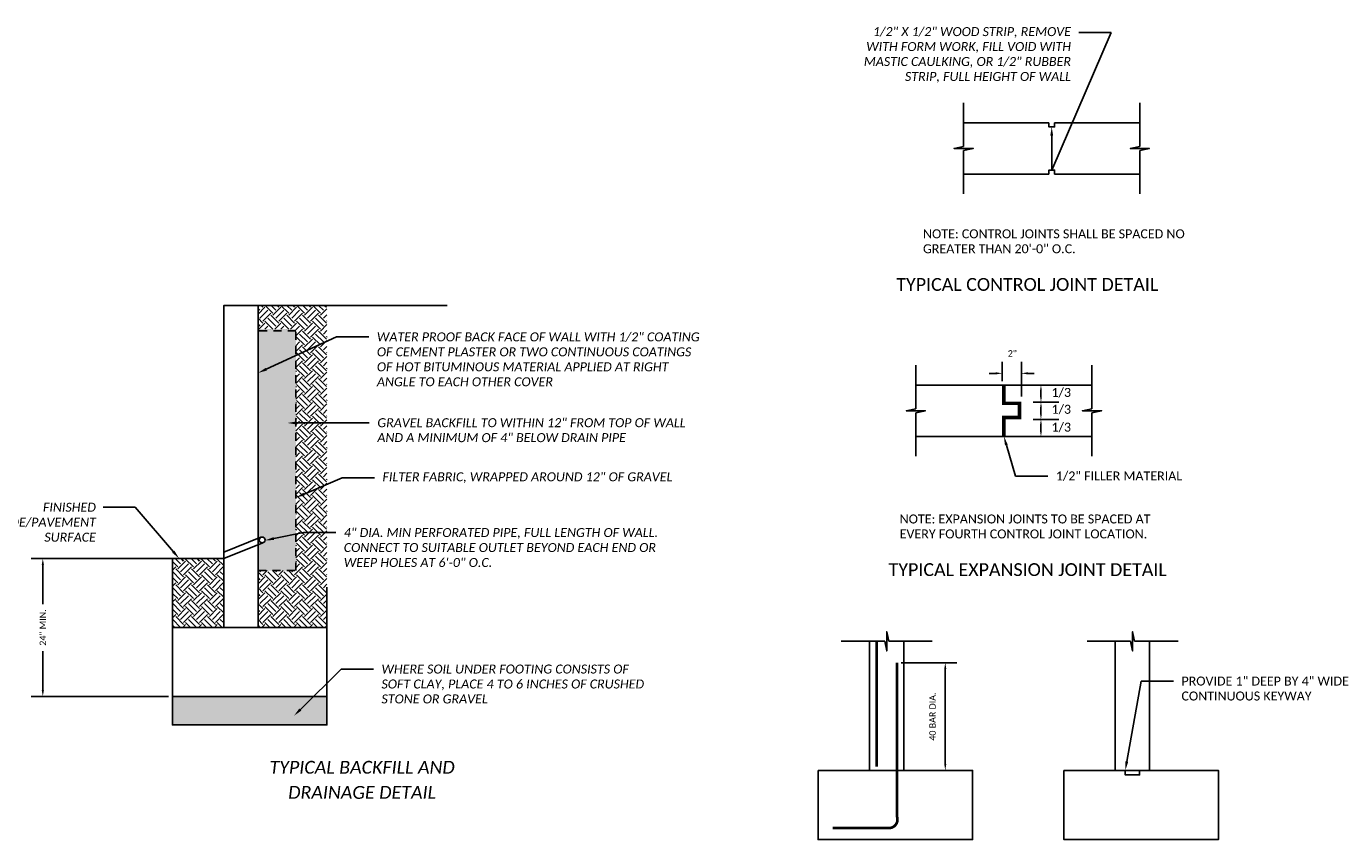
# Model space of a CAD drawing. Header units: feet. Extents: x 2259994 to 2426581, y 202954 to 438869.
# Tile 4 of 12: x 2426420 to 2426440, y 203908 to 203921. Entities that reach past the tile are written whole.
import ezdxf
from ezdxf import colors
from ezdxf.entities.mleader import LeaderData, LeaderLine
from ezdxf.enums import TextEntityAlignment as Align
from ezdxf.math import Vec2, Vec3

# ---------------------------------------------------------------- set-up
doc = ezdxf.new("R2010")
doc.units = ezdxf.units.FT
doc.header["$MEASUREMENT"] = 0
doc.linetypes.add('HIDDEN2', pattern=[0.1875, 0.125, -0.0625])
for name, color, linetype in [('PS_P_Object', 92, 'Continuous'), ('SH_Hatch', 14, 'Continuous'), ('SH_TextH', 4, 'Continuous'), ('SH_TextM', 7, 'Continuous')]:
    doc.layers.add(name, color=color, linetype=linetype)
doc.styles.add('Slanted Normal (0.14) Font 31', font='calibrii.ttf', dxfattribs={"height": 0.14})
doc.styles.add('Slanted-Normal', font='calibrii.ttf', dxfattribs={"height": 0.14})
doc.styles.get("Standard").update_dxf_attribs({"font": 'calibri.ttf'})
doc.dimstyles.get("Standard").update_dxf_attribs({"dimtxt": 0.18, "dimasz": 0.18, "dimexe": 0.18, "dimexo": 0.0625, "dimgap": 0.09, "dimtad": 0, "dimtih": 1, "dimtoh": 1, "dimdec": 4, "dimzin": 0, "dimdsep": 46, "dimtxsty": 'Standard', "dimcen": 0.09, "dimadec": 0, "dimazin": 0, "dimtfac": 1, "dimtdec": 4, "dimtofl": 0, "dimtmove": 0, "dimatfit": 3, "dimfxl": 1, "dimtolj": 1, "dimtzin": 0, "dimarcsym": 0})

# ---------------------------------------------------------------- blocks, each defined once
blk = doc.blocks.new('*D998')
at = {"layer": 'Defpoints', "color": 0, "transparency": 16777216}
for p in [(2426422.066, 203912.337), (2426420.066, 203910.183), (2426422.088, 203910.183)]:
    blk.add_point(p, dxfattribs=at)
at = {"layer": 'SH_TextM', "color": 0, "lineweight": -2, "transparency": 16777216}
for p, q in [((2426422.004, 203912.337), (2426419.886, 203912.337)), ((2426420.066, 203912.237), (2426420.066, 203911.627)), ((2426420.066, 203910.283), (2426420.066, 203910.893)), ((2426422.026, 203910.183), (2426419.886, 203910.183))]:
    blk.add_line(p, q, dxfattribs=at)
at = {"layer": 'SH_TextM', "color": 0, "transparency": 16777216}
for points in [[(2426420.049, 203912.237), (2426420.083, 203912.237), (2426420.066, 203912.337)], [(2426420.049, 203910.283), (2426420.083, 203910.283), (2426420.066, 203910.183)]]:
    blk.add_solid(points, dxfattribs=at)
at = {"layer": 'SH_TextM', "color": 0, "transparency": 16777216, "insert": (2426420.066, 203911.26), "char_height": 0.1, "attachment_point": 5, "rotation": 90}
blk.add_mtext('\\A1;24" MIN.', dxfattribs=at)
blk = doc.blocks.new('*D1008')
at = {"layer": 'Defpoints', "color": 0, "transparency": 16777216}
for p in [(2426435.338, 203915.227), (2426435.037, 203915.045), (2426435.338, 203914.802)]:
    blk.add_point(p, dxfattribs=at)
at = {"layer": 'SH_TextM', "color": 0, "lineweight": -2, "transparency": 16777216}
for p, q in [((2426435.037, 203915.107), (2426435.037, 203915.407)), ((2426435.338, 203914.865), (2426435.338, 203915.407)), ((2426434.937, 203915.227), (2426434.837, 203915.227)), ((2426435.438, 203915.227), (2426435.538, 203915.227))]:
    blk.add_line(p, q, dxfattribs=at)
at = {"layer": 'SH_TextM', "color": 0, "transparency": 16777216}
for points in [[(2426434.937, 203915.244), (2426434.937, 203915.21), (2426435.037, 203915.227)], [(2426435.438, 203915.244), (2426435.438, 203915.21), (2426435.338, 203915.227)]]:
    blk.add_solid(points, dxfattribs=at)
at = {"layer": 'SH_TextM', "color": 0, "transparency": 16777216, "insert": (2426435.196, 203915.538), "char_height": 0.1, "attachment_point": 5}
blk.add_mtext('\\A1;2"', dxfattribs=at)
blk = doc.blocks.new('*D1009')
at = {"layer": 'Defpoints', "color": 0, "transparency": 16777216}
for p in [(2426433.396, 203910.711), (2426433.502, 203909.029), (2426434.15, 203909.029)]:
    blk.add_point(p, dxfattribs=at)
at = {"layer": 'SH_TextM', "color": 0, "lineweight": -2, "transparency": 16777216}
for p, q in [((2426433.459, 203910.711), (2426434.33, 203910.711)), ((2426434.15, 203910.611), (2426434.15, 203909.129)), ((2426433.565, 203909.029), (2426434.33, 203909.029))]:
    blk.add_line(p, q, dxfattribs=at)
at = {"layer": 'SH_TextM', "color": 0, "transparency": 16777216}
for points in [[(2426434.133, 203910.611), (2426434.166, 203910.611), (2426434.15, 203910.711)], [(2426434.133, 203909.129), (2426434.166, 203909.129), (2426434.15, 203909.029)]]:
    blk.add_solid(points, dxfattribs=at)
at = {"layer": 'SH_TextM', "color": 0, "transparency": 16777216, "insert": (2426433.951, 203909.87), "char_height": 0.1, "attachment_point": 5, "rotation": 90}
blk.add_mtext('\\A1;40 BAR DIA.', dxfattribs=at)

msp = doc.modelspace()

# ---------------------------------------------------------------- hatches: boundary and pattern name
at = {"layer": 'PS_P_Object'}
h = msp.add_hatch(dxfattribs=at)
h.set_pattern_fill('AR-SAND', color=256, scale=0.07)
h.set_pattern_definition([(37.5, (2426405.92913, 203908.864), (-0.00440954, 0.13487766), [0, -0.1064, 0, -0.119, 0, -0.11375]), (7.5, (2426405.92913, 203908.864), (0.1238844, 0.1975502), [0, -0.0574, 0, -0.0959, 0, -0.03675]), (327.5, (2426405.84303, 203908.864), (0.2179899, 0.0003961), [0, -0.035, 0, -0.126, 0, -0.1645]), (317.5, (2426405.84303, 203908.864), (0.2104289, 0.0614373), [0, -0.0175, 0, -0.0826, 0, -0.0945])])
h.paths.add_polyline_path([(2426423.4255, 203912.99894), (2426424.01511, 203912.99894), (2426424.01511, 203915.91732), (2426423.4255, 203915.91732)])
h.paths.add_polyline_path([(2426423.4989, 203912.58187), (2426423.4255, 203912.55268), (2426423.4255, 203912.14893), (2426424.01511, 203912.14893), (2426424.01511, 203912.99894), (2426423.4255, 203912.99894), (2426423.4255, 203912.65067), (2426423.46872, 203912.66786, -0.5560767), (2426423.53497, 203912.62671, -0.35228111)])
h.paths.add_polyline_path([(2426422.08801, 203910.18252), (2426422.08801, 203909.74056), (2426424.49832, 203909.74056), (2426424.49832, 203910.18252)])
at = {"layer": 'SH_Hatch'}
h = msp.add_hatch(dxfattribs=at)
h.set_pattern_fill('EARTH', color=256, scale=0.7, angle=45, style=0)
h.set_pattern_definition([(45, (2426405.92913, 203908.864), (0, 0.2474874), [0.175, -0.175]), (45, (2426405.88273, 203908.9104), (0, 0.2474874), [0.175, -0.175]), (45, (2426405.83632, 203908.95681), (0, 0.2474874), [0.175, -0.175]), (135, (2426405.83632, 203908.98775), (-0.2474874, 2e-17), [0.175, -0.175]), (135, (2426405.88273, 203909.03415), (-0.2474874, 2e-17), [0.175, -0.175]), (135, (2426405.92913, 203909.08056), (-0.2474874, 2e-17), [0.175, -0.175])])
h.paths.add_polyline_path([(2426422.08801, 203912.33658), (2426422.08801, 203911.26212), (2426422.88868, 203911.26212), (2426422.88868, 203912.33658)])
h.paths.add_polyline_path([(2426424.49832, 203911.26212), (2426424.49832, 203916.28587), (2426423.4255, 203916.28531), (2426423.4255, 203915.91732), (2426424.01511, 203915.91732), (2426424.01511, 203912.99894), (2426424.01511, 203912.14893), (2426423.4255, 203912.14893), (2426423.4255, 203911.26212)])

# ---------------------------------------------------------------- linework, layer by layer
at = {"layer": 'PS_P_Object'}
for points in [[(2426434.43654, 203919.4465), (2426434.43654, 203918.76749)], [(2426437.18472, 203919.4465), (2426437.18472, 203918.76749)], [(2426434.43654, 203919.13907), (2426435.76633, 203919.13907)], [(2426435.85493, 203919.13907), (2426435.85493, 203919.0741), (2426435.76633, 203919.0741), (2426435.76633, 203919.13907)], [(2426435.85493, 203919.13907), (2426437.18472, 203919.13907)], [(2426434.43654, 203918.76749), (2426434.28688, 203918.73645), (2426434.43654, 203918.73645)], [(2426434.43654, 203918.70541), (2426434.58621, 203918.73645), (2426434.43654, 203918.73645)], [(2426434.43654, 203918.70541), (2426434.43654, 203918.02641)], [(2426437.18472, 203918.76749), (2426437.03505, 203918.73645), (2426437.18472, 203918.73645)], [(2426437.18472, 203918.70541), (2426437.33438, 203918.73645), (2426437.18472, 203918.73645)], [(2426437.18472, 203918.70541), (2426437.18472, 203918.02641)], [(2426435.85493, 203918.33384), (2426435.85493, 203918.39881), (2426435.76633, 203918.39881), (2426435.76633, 203918.33384)], [(2426435.76633, 203918.33384), (2426434.43654, 203918.33384)], [(2426437.18472, 203918.33384), (2426435.85493, 203918.33384)], [(2426423.4255, 203916.28531), (2426426.3768, 203916.28686)], [(2426433.69089, 203915.35196), (2426433.69089, 203914.67296)], [(2426436.43907, 203915.35196), (2426436.43907, 203914.67296)], [(2426433.69089, 203915.04453), (2426435.02068, 203915.04453)], [(2426435.02068, 203915.04453), (2426436.43907, 203915.04453)], [(2426433.69089, 203914.67296), (2426433.54123, 203914.64192), (2426433.69089, 203914.64192)], [(2426436.43907, 203914.67296), (2426436.2894, 203914.64192), (2426436.43907, 203914.64192)], [(2426433.69089, 203914.61087), (2426433.84056, 203914.64192), (2426433.69089, 203914.64192)], [(2426433.69089, 203914.61087), (2426433.69089, 203913.93187)], [(2426436.43907, 203914.61087), (2426436.58873, 203914.64192), (2426436.43907, 203914.64192)], [(2426436.43907, 203914.61087), (2426436.43907, 203913.93187)], [(2426435.02068, 203914.2393), (2426433.69089, 203914.2393)], [(2426436.43907, 203914.2393), (2426435.02068, 203914.2393)], [(2426423.46872, 203912.66786), (2426422.88868, 203912.43722)], [(2426423.4989, 203912.58187), (2426422.88868, 203912.33923)], [(2426420.85333, 203912.33658), (2426422.88868, 203912.33658)], [(2426422.08801, 203911.26212), (2426422.08801, 203912.33658)], [(2426424.49832, 203911.26212), (2426424.49832, 203911.88778)], [(2426433.26615, 203911.04546), (2426433.2351, 203911.19512), (2426433.2351, 203911.04546)], [(2426437.10275, 203911.04546), (2426437.07171, 203911.19512), (2426437.07171, 203911.04546)], [(2426432.52506, 203911.04546), (2426433.20406, 203911.04546)], [(2426432.96542, 203911.04546), (2426432.96542, 203909.02932), (2426433.50224, 203909.02932), (2426433.50224, 203911.04546)], [(2426433.20406, 203911.04546), (2426433.2351, 203910.89579), (2426433.2351, 203911.04546)], [(2426433.26615, 203911.04546), (2426433.94515, 203911.04546)], [(2426436.36167, 203911.04546), (2426437.04067, 203911.04546)], [(2426436.80203, 203911.04546), (2426436.80203, 203909.02932), (2426437.33885, 203909.02932), (2426437.33885, 203911.04546)], [(2426437.04067, 203911.04546), (2426437.07171, 203910.89579), (2426437.07171, 203911.04546)], [(2426437.10275, 203911.04546), (2426437.78176, 203911.04546)], [(2426422.08801, 203910.18252), (2426422.08801, 203909.74056), (2426424.49832, 203909.74056), (2426424.49832, 203910.18252)]]:
    msp.add_lwpolyline(points, dxfattribs=at)
for points in [[(2426422.88868, 203911.26212), (2426423.4255, 203911.26212), (2426423.4255, 203916.28531), (2426422.88868, 203916.28531)], [(2426422.08801, 203911.26212), (2426424.49832, 203911.26212), (2426424.49832, 203910.18252), (2426422.08801, 203910.18252)], [(2426432.16475, 203909.02932), (2426434.57506, 203909.02932), (2426434.57506, 203907.94972), (2426432.16475, 203907.94972)], [(2426436.00136, 203909.02932), (2426438.41167, 203909.02932), (2426438.41167, 203907.94972), (2426436.00136, 203907.94972)], [(2426436.95822, 203909.02932), (2426437.18266, 203909.02932), (2426437.18266, 203908.96064), (2426436.95822, 203908.96064)]]:
    msp.add_lwpolyline(points, close=True, dxfattribs=at)
at = {"layer": 'PS_P_Object', "linetype": 'HIDDEN2'}
msp.add_lwpolyline([(2426423.4255, 203912.14893), (2426424.01511, 203912.14893), (2426424.01511, 203915.89081), (2426423.4255, 203915.89081)], dxfattribs=at)
at = {"layer": 'PS_P_Object'}
for points, const_width in [([(2426435.06498, 203915.04453), (2426435.06498, 203914.75906), (2426435.3082, 203914.75906), (2426435.3082, 203914.5367), (2426435.06498, 203914.5367), (2426435.06498, 203914.2393)], 0.056), ([(2426433.08029, 203909.08693), (2426433.08029, 203911.04546)], 0.042)]:
    msp.add_lwpolyline(points, dxfattribs=dict(at, const_width=const_width))
at = {"layer": 'PS_P_Object', "const_width": 0.042}
msp.add_lwpolyline([(2426432.38997, 203908.12981), (2426433.27068, 203908.12981, 0.5128437), (2426433.3965, 203908.30492), (2426433.3965, 203910.7107)], format="xyb", dxfattribs=at)
at = {"layer": 'PS_P_Object'}
msp.add_circle((2426423.48906, 203912.62671), 0.04591, dxfattribs=at)
at = {"layer": 'SH_TextM'}
for p, q in [((2426435.51884, 203915.04453), (2426435.9232, 203915.04453)), ((2426435.64274, 203914.85403), (2426435.64274, 203914.96662)), ((2426435.51884, 203914.77612), (2426435.9232, 203914.77612)), ((2426435.51884, 203914.77612), (2426435.9232, 203914.77612)), ((2426435.64274, 203914.58562), (2426435.64274, 203914.69821)), ((2426435.51884, 203914.50771), (2426435.9232, 203914.50771)), ((2426435.51884, 203914.50771), (2426435.9232, 203914.50771)), ((2426435.64274, 203914.31721), (2426435.64274, 203914.4298)), ((2426435.51884, 203914.2393), (2426435.9232, 203914.2393))]:
    msp.add_line(p, q, dxfattribs=at)
for points in [[(2426435.62975, 203914.96662), (2426435.65572, 203914.96662), (2426435.64274, 203915.04453)], [(2426435.62975, 203914.85403), (2426435.65572, 203914.85403), (2426435.64274, 203914.77612)], [(2426435.62975, 203914.69821), (2426435.65572, 203914.69821), (2426435.64274, 203914.77612)], [(2426435.62975, 203914.58562), (2426435.65572, 203914.58562), (2426435.64274, 203914.50771)], [(2426435.62975, 203914.4298), (2426435.65572, 203914.4298), (2426435.64274, 203914.50771)], [(2426435.62975, 203914.31721), (2426435.65572, 203914.31721), (2426435.64274, 203914.2393)]]:
    msp.add_solid(points, dxfattribs=at)

# ---------------------------------------------------------------- texts
at = {"layer": 'SH_TextH'}
for s, p in [('TYPICAL CONTROL JOINT DETAIL', (2426435.42905, 203916.71459)), ('TYPICAL EXPANSION JOINT DETAIL', (2426435.4358, 203912.26382))]:
    msp.add_text(s, height=0.2, dxfattribs=at).set_placement(p, align=Align.TOP_CENTER)
at = {"layer": 'SH_TextH', "insert": (2426425.0482, 203909.17887), "char_height": 0.2, "width": 3.9895179, "attachment_point": 2, "line_spacing_factor": 1.176218}
msp.add_mtext('{\\fCalibri|b0|i1|c0|p34;TYPICAL BACKFILL AND DRAINAGE DETAIL}', dxfattribs=at)
at = {"layer": 'SH_TextM', "char_height": 0.14, "attachment_point": 1}
for s, width, insert in [('NOTE: CONTROL JOINTS SHALL BE SPACED NO GREATER THAN 20\'-0" O.C.', 4.1904664, (2426433.80175, 203917.47479)), ('NOTE: EXPANSION JOINTS TO BE SPACED AT EVERY FOURTH CONTROL JOINT LOCATION.', 4.3757701, (2426433.43778, 203913.02402))]:
    msp.add_mtext_dynamic_manual_height_columns(s, width=width, gutter_width=1.4, heights=[0], dxfattribs=dict(at, insert=insert))
at = {"layer": 'SH_TextM', "char_height": 0.14, "attachment_point": 5}
for insert in [(2426435.95944, 203914.92451), (2426435.95944, 203914.66132), (2426435.95944, 203914.38227)]:
    msp.add_mtext('\\A1;1/3', dxfattribs=dict(at, insert=insert))

# ---------------------------------------------------------------- dimensions: what is measured, and where the dimension line sits
at = {"layer": 'SH_TextM'}
dim = msp.add_linear_dim(base=(2426435.3376, 203915.22704), p1=(2426435.03716, 203915.04453), p2=(2426435.3376, 203914.80223), text='2"', dimstyle='Standard', override={"dimtxt": 0.1, "dimasz": 0.1, "dimtmove": 2}, dxfattribs=at)
dim.commit()
dim.dimension.update_dxf_attribs({"geometry": '*D1008', "text_midpoint": (2426435.19552, 203915.53795), "dimtype": 160})
dim = msp.add_linear_dim(base=(2426420.06609, 203910.18252), p1=(2426422.06643, 203912.33658), p2=(2426422.08801, 203910.18252), angle=90, text='24" MIN.', dimstyle='Standard', override={"dimtxt": 0.1, "dimasz": 0.1, "dimtmove": 2}, dxfattribs=at)
dim.commit()
dim.dimension.update_dxf_attribs({"geometry": '*D998', "text_midpoint": (2426420.06609, 203911.25955), "text_rotation": 90})
dim = msp.add_linear_dim(base=(2426434.14952, 203909.02932), p1=(2426433.3965, 203910.7107), p2=(2426433.50224, 203909.02932), angle=90, text='40 BAR DIA.', dimstyle='Standard', override={"dimtxt": 0.1, "dimasz": 0.1, "dimtmove": 2}, dxfattribs=at)
dim.commit()
dim.dimension.update_dxf_attribs({"geometry": '*D1009', "text_midpoint": (2426433.95054, 203909.87001), "dimtype": 160, "text_rotation": 90})

# ---------------------------------------------------------------- leaders
ml = msp.add_multileader_mtext('Standard', dxfattribs=at)
ml.set_content('\\A1;1/2" X 1/2" WOOD STRIP, REMOVE WITH FORM WORK, FILL VOID WITH MASTIC CAULKING, OR 1/2" RUBBER STRIP, FULL HEIGHT OF WALL', color=256, style='Slanted-Normal')
ml.set_leader_properties()
ml.build(insert=Vec2(0, 0))
ml.multileader.update_dxf_attribs({"dogleg_length": 0.36, "arrow_head_size": 0.14})
ctx = ml.context
ctx.base_point, ctx.char_height, ctx.arrow_head_size, ctx.landing_gap_size, ctx.plane_origin = Vec3(2426432.732, 203920.54472), 0.14, 0.14, 0.126, Vec3(2426435.96181, 203919.76503)
ctx.text_align_type = 2
notes = []
notes.append((ctx, [(1, (1, 1, 0), (2426436.73653, 203920.54472), (-1, 0), 0.504, [(1, [(2426435.81063, 203919.0741), (2426435.81063, 203918.39881)], 0, [])])]))
ctx.mtext.insert, ctx.mtext.width, ctx.mtext.alignment, ctx.mtext.flow_direction = Vec3(2426436.11117, 203920.63033), 3.4460372, 3, 5
ml = msp.add_multileader_mtext('Standard', dxfattribs=at)
ml.set_content('\\A1;WATER PROOF BACK FACE OF WALL WITH 1/2" COATING OF CEMENT PLASTER OR TWO CONTINUOUS COATINGS OF HOT BITUMINOUS MATERIAL APPLIED AT RIGHT ANGLE TO EACH OTHER COVER', color=256, style='Slanted Normal (0.14) Font 31')
ml.set_leader_properties()
ml.build(insert=Vec2(0, 0))
ml.multileader.update_dxf_attribs({"dogleg_length": 0.36, "arrow_head_size": 0.14})
ctx = ml.context
ctx.base_point, ctx.char_height, ctx.arrow_head_size, ctx.landing_gap_size, ctx.plane_origin = Vec3(2426425.15303, 203915.79475), 0.14, 0.14, 0.126, Vec3(2426427.22268, 203915.84853)
notes.append((ctx, [(0, (1, 1, 0), (2426424.64903, 203915.79475), (1, 0), 0.504, [(0, [(2426423.4255, 203915.23342)], 0, [])])]))
ctx.mtext.insert, ctx.mtext.width, ctx.mtext.flow_direction = Vec3(2426425.27903, 203915.86578), 5.0466269, 5
ml = msp.add_multileader_mtext('Standard', dxfattribs=at)
ml.set_content('GRAVEL BACKFILL TO WITHIN 12" FROM TOP OF WALL AND A MINIMUM OF 4" BELOW DRAIN PIPE', color=256, style='Slanted Normal (0.14) Font 31')
ml.set_leader_properties()
ml.build(insert=Vec2(0, 0))
ml.multileader.update_dxf_attribs({"dogleg_length": 0.36, "arrow_head_size": 0.14})
ctx = ml.context
ctx.base_point, ctx.char_height, ctx.arrow_head_size, ctx.landing_gap_size, ctx.plane_origin = Vec3(2426425.16006, 203914.45568), 0.14, 0.14, 0.126, Vec3(2426427.68002, 203915.0672)
notes.append((ctx, [(0, (1, 1, 0), (2426424.65606, 203914.45568), (1, 0), 0.504, [(0, [(2426423.88284, 203914.4521)], 0, [])])]))
ctx.mtext.insert, ctx.mtext.width, ctx.mtext.flow_direction = Vec3(2426425.28606, 203914.5267), 5.2076588, 5
ml = msp.add_multileader_mtext('Standard', dxfattribs=at)
ml.set_content('\\A1;1/2" FILLER MATERIAL', color=256)
ml.set_leader_properties()
ml.build(insert=Vec2(0, 0))
ml.multileader.update_dxf_attribs({"dogleg_length": 0.36, "arrow_head_size": 0.14})
ctx = ml.context
ctx.base_point, ctx.char_height, ctx.arrow_head_size, ctx.landing_gap_size, ctx.plane_origin = Vec3(2426435.74836, 203913.62427), 0.14, 0.14, 0.126, Vec3(2426438.72652, 203913.46424)
notes.append((ctx, [(0, (1, 1, 0), (2426435.24436, 203913.62427), (1, 0), 0.504, [(0, [(2426435.06403, 203914.24289)], 0, [])])]))
ctx.mtext.insert, ctx.mtext.flow_direction = Vec3(2426435.87436, 203913.69547), 5
ml = msp.add_multileader_mtext('Standard', dxfattribs=at)
ml.set_content('FILTER FABRIC, WRAPPED AROUND 12" OF GRAVEL', color=256, style='Slanted Normal (0.14) Font 31')
ml.set_leader_properties()
ml.build(insert=Vec2(0, 0))
ml.multileader.update_dxf_attribs({"dogleg_length": 0.36, "arrow_head_size": 0.14})
ctx = ml.context
ctx.base_point, ctx.char_height, ctx.arrow_head_size, ctx.landing_gap_size, ctx.plane_origin = Vec3(2426425.24064, 203913.59668), 0.14, 0.14, 0.126, Vec3(2426427.5535, 203913.61405)
notes.append((ctx, [(0, (1, 1, 0), (2426424.73664, 203913.59668), (1, 0), 0.504, [(0, [(2426424.01511, 203913.28798)], 0, [])])]))
ctx.mtext.insert, ctx.mtext.flow_direction = Vec3(2426425.36664, 203913.68229), 5
ml = msp.add_multileader_mtext('Standard', dxfattribs=at)
ml.set_content('FINISHED GRADE/PAVEMENT SURFACE', color=256, style='Slanted Normal (0.14) Font 31')
ml.set_leader_properties()
ml.build(insert=Vec2(0, 0))
ml.multileader.update_dxf_attribs({"dogleg_length": 0.36, "arrow_head_size": 0.14})
ctx = ml.context
ctx.base_point, ctx.char_height, ctx.arrow_head_size, ctx.landing_gap_size, ctx.plane_origin = Vec3(2426419.02906, 203913.1359), 0.14, 0.14, 0.126, Vec3(2426422.09093, 203912.71451)
ctx.text_align_type = 2
notes.append((ctx, [(1, (1, 1, 0), (2426421.50922, 203913.1359), (-1, 0), 0.504, [(0, [(2426422.19394, 203912.33658)], 0, [])])]))
ctx.mtext.insert, ctx.mtext.width, ctx.mtext.alignment, ctx.mtext.flow_direction = Vec3(2426420.89408, 203913.20693), 0.6235933, 3, 5
ml = msp.add_multileader_mtext('Standard', dxfattribs=at)
ml.set_content('4" DIA. MIN PERFORATED PIPE, FULL LENGTH OF WALL. CONNECT TO SUITABLE OUTLET BEYOND EACH END OR WEEP HOLES AT 6\'-0" O.C.', color=256, style='Slanted Normal (0.14) Font 31')
ml.set_leader_properties()
ml.build(insert=Vec2(0, 0))
ml.multileader.update_dxf_attribs({"dogleg_length": 0.36, "arrow_head_size": 0.14})
ctx = ml.context
ctx.base_point, ctx.char_height, ctx.arrow_head_size, ctx.landing_gap_size, ctx.plane_origin = Vec3(2426424.63713, 203912.74079), 0.14, 0.14, 0.126, Vec3(2426427.33167, 203913.23522)
notes.append((ctx, [(0, (1, 1, 0), (2426424.13313, 203912.74079), (1, 0), 0.504, [(0, [(2426423.53449, 203912.62011)], 0, [])])]))
ctx.mtext.insert, ctx.mtext.width, ctx.mtext.flow_direction = Vec3(2426424.76313, 203912.81181), 5.3342, 5
ml = msp.add_multileader_mtext('Standard', dxfattribs=at)
ml.set_content('WHERE SOIL UNDER FOOTING CONSISTS OF SOFT CLAY, PLACE 4 TO 6 INCHES OF CRUSHED STONE OR GRAVEL', color=256, style='Slanted Normal (0.14) Font 31')
ml.set_leader_properties()
ml.build(insert=Vec2(0, 0))
ml.multileader.update_dxf_attribs({"dogleg_length": 0.36, "arrow_head_size": 0.14})
ctx = ml.context
ctx.base_point, ctx.char_height, ctx.arrow_head_size, ctx.landing_gap_size, ctx.plane_origin = Vec3(2426425.22495, 203910.61097), 0.14, 0.14, 0.126, Vec3(2426427.78332, 203910.49743)
notes.append((ctx, [(0, (1, 1, 0), (2426424.72095, 203910.61097), (1, 0), 0.504, [(0, [(2426423.98614, 203909.88232)], 0, [])])]))
ctx.mtext.insert, ctx.mtext.width, ctx.mtext.flow_direction = Vec3(2426425.35095, 203910.68199), 4.1180641, 5
ml = msp.add_multileader_mtext('Standard', dxfattribs=at)
ml.set_content('\\A1;PROVIDE 1" DEEP BY 4" WIDE\\PCONTINUOUS KEYWAY', color=256)
ml.set_leader_properties()
ml.build(insert=Vec2(0, 0))
ml.multileader.update_dxf_attribs({"dogleg_length": 0.36, "arrow_head_size": 0.14})
ctx = ml.context
ctx.base_point, ctx.char_height, ctx.arrow_head_size, ctx.landing_gap_size, ctx.plane_origin = Vec3(2426437.70937, 203910.42357), 0.14, 0.14, 0.126, Vec3(2426441.19992, 203909.28878)
notes.append((ctx, [(0, (1, 1, 0), (2426437.20537, 203910.42357), (1, 0), 0.504, [(0, [(2426436.95822, 203909.02932)], 0, [])])]))
ctx.mtext.insert, ctx.mtext.flow_direction = Vec3(2426437.83537, 203910.4946), 5
for ctx, leaders in notes:
    for number, flags, end, landing, length, lines in leaders:
        leader = LeaderData()
        leader.index, (leader.has_last_leader_line, leader.has_dogleg_vector, leader.attachment_direction) = number, flags
        leader.last_leader_point, leader.dogleg_vector, leader.dogleg_length = Vec3(end), Vec3(landing), length
        for number, points, colour, breaks in lines:
            line = LeaderLine()
            line.index, line.vertices, line.color, line.breaks = number, Vec3.list(points), colors.encode_raw_color(colour), breaks
            leader.lines.append(line)
        ctx.leaders.append(leader)

doc.saveas('drawing.dxf')
